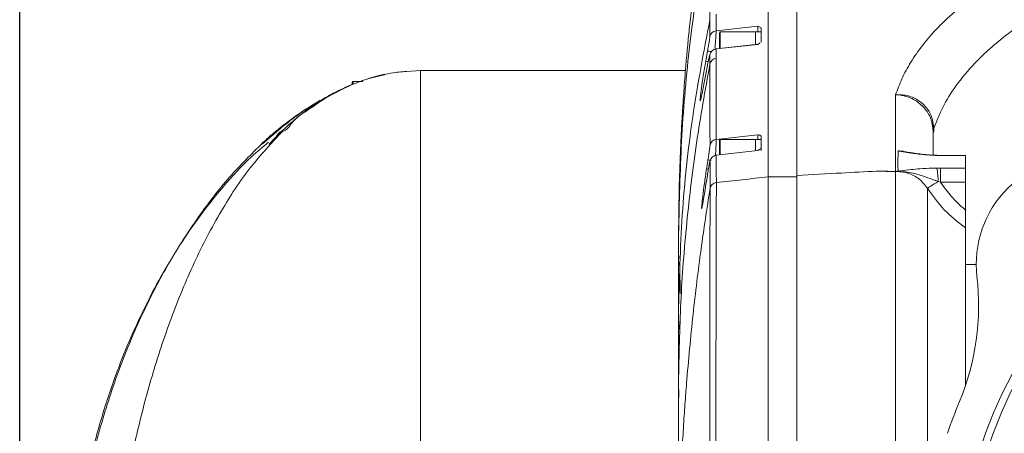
# Model space of a CAD drawing. Header units: millimetres. Extents: x 176 to 9387, y -11044 to -3322.
# Tile 53 of 256: x 1099 to 1237, y -4892 to -4835. Entities that reach past the tile are written whole.
import ezdxf

# ---------------------------------------------------------------- set-up
doc = ezdxf.new("R2010")
doc.units = ezdxf.units.MM
doc.header["$LTSCALE"] = 0.3175
doc.layers.add('1轮廓实线层', color=7, linetype='Continuous', lineweight=18)
doc.layers.add('7标注层', color=4, linetype='Continuous', lineweight=13)
doc.styles.add('标准汉字', font='gbenor.shx', dxfattribs={"bigfont": 'gbcbig.shx'})
doc.dimstyles.new('M1：18.5', dxfattribs={"dimscale": 18.5, "dimtxt": 3.5, "dimasz": 2.5, "dimexe": 2, "dimexo": 0, "dimgap": 1.5, "dimtad": 1, "dimdec": 4, "dimdsep": 46, "dimtxsty": '标准汉字', "dimcen": 5, "dimdle": 5, "dimclrd": 1, "dimclre": 1, "dimclrt": 256, "dimadec": 4, "dimazin": 2, "dimtfac": 1, "dimtdec": 4, "dimtmove": 2, "dimatfit": 3, "dimfxl": 1, "dimfrac": 2, "dimtolj": 1, "dimarcsym": 0})

# ---------------------------------------------------------------- blocks, each defined once
blk = doc.blocks.new('*D28')
at = {"layer": '7标注层', "color": 1, "lineweight": -2, "ltscale": 20, "transparency": 16777216}
for p, q in [((1099.47, -4969.55), (1099.47, -4713.53)), ((1292.85, -4797.72), (1292.85, -4713.53)), ((1145.72, -4750.53), (1246.6, -4750.53))]:
    blk.add_line(p, q, dxfattribs=at)
at = {"layer": '7标注层', "color": 1, "transparency": 16777216}
for points in [[(1145.72, -4742.82), (1145.72, -4758.23), (1099.47, -4750.53)], [(1246.6, -4758.23), (1246.6, -4742.82), (1292.85, -4750.53)]]:
    blk.add_solid(points, dxfattribs=at)
at = {"layer": 'Defpoints', "color": 0, "transparency": 16777216}
for p in [(1292.85, -4750.53), (1292.85, -4797.72), (1099.47, -4969.55)]:
    blk.add_point(p, dxfattribs=at)
at = {"layer": '7标注层', "transparency": 16777216, "insert": (1196.16, -4690.96), "char_height": 64.75, "attachment_point": 5, "style": '标准汉字'}
blk.add_mtext('\\A1;193', dxfattribs=at)

msp = doc.modelspace()

# ---------------------------------------------------------------- linework, layer by layer
at = {"layer": '1轮廓实线层', "ltscale": 20}
for p, q in [((1203.85142, -4818.12651), (1203.85142, -4856.75938)), ((1207.85142, -4817.91324), (1207.85142, -4856.5448)), ((1207.85142, -4818.12651), (1207.85142, -4856.75938)), ((1195.70873, -4837.18521), (1195.70562, -4834.85265)), ((1202.40664, -4835.73873), (1196.57954, -4836.39569)), ((1197.05142, -4838.85307), (1197.05142, -4836.66117)), ((1202.05142, -4836.56115), (1197.15142, -4836.56115)), ((1197.15142, -4836.56115), (1197.15142, -4838.8061)), ((1202.85142, -4836.56115), (1202.05142, -4836.56115)), ((1202.05142, -4838.2525), (1202.05142, -4836.56115)), ((1202.85142, -4835.98037), (1202.40664, -4835.73873)), ((1202.85142, -4837.95733), (1202.85142, -4835.98037)), ((1202.85142, -4838.01086), (1202.85142, -4836.56115)), ((1202.40664, -4838.28909), (1202.69356, -4838.07511)), ((1195.12172, -4840.63549), (1195.38015, -4839.2138)), ((1202.45173, -4838.25869), (1196.57135, -4838.90743)), ((1196.58418, -4838.93437), (1202.40664, -4838.28909)), ((1195.71375, -4841.01755), (1195.71223, -4839.73021)), ((1153.39601, -4842.0511), (1155.35142, -4841.95323)), ((1155.35142, -4841.95323), (1155.35142, -4901.95329)), ((1155.35142, -4901.95329), (1155.35142, -4841.95323)), ((1155.35142, -4841.95323), (1192.30248, -4841.95323)), ((1145.85142, -4843.81599), (1145.85142, -4843.55326)), ((1147.29682, -4843.45324), (1145.95142, -4843.45324)), ((1145.95142, -4843.45324), (1145.95142, -4843.83185)), ((1150.58293, -4842.44783), (1150.35142, -4842.48466)), ((1150.35142, -4842.48717), (1150.35142, -4842.52519)), ((1221.59398, -4845.32685), (1221.59398, -4855.99036)), ((1226.85142, -4850.44117), (1226.85142, -4850.48802)), ((1226.92354, -4850.02668), (1226.92564, -4850.48802)), ((1196.60303, -4851.53348), (1202.40664, -4850.88153)), ((1197.05142, -4853.6566), (1197.05142, -4851.66128)), ((1202.05142, -4851.56126), (1197.15142, -4851.56126)), ((1197.15142, -4851.56126), (1197.15142, -4853.62298)), ((1202.85142, -4851.56126), (1202.05142, -4851.56126)), ((1202.05142, -4853.11122), (1202.05142, -4851.56126)), ((1202.85142, -4852.80151), (1202.85142, -4851.08418)), ((1202.85142, -4851.56126), (1202.85142, -4853.06067)), ((1226.85142, -4850.48802), (1226.85142, -4853.72407)), ((1226.85142, -4850.48802), (1226.92564, -4850.48802)), ((1202.40669, -4853.0863), (1196.59592, -4853.7286)), ((1202.40664, -4853.09858), (1196.60576, -4853.74291)), ((1202.40664, -4853.09858), (1202.85142, -4852.80151)), ((1202.40674, -4853.07331), (1202.40664, -4853.09858)), ((1221.99883, -4853.12469), (1222.69967, -4853.19908)), ((1227.96435, -4853.78654), (1227.99601, -4853.76627)), ((1228.42167, -4853.78976), (1227.96435, -4853.78654)), ((1231.35142, -4853.76901), (1228.42167, -4853.76901)), ((1228.42167, -4853.78976), (1228.42167, -4853.76901)), ((1231.35142, -4853.78976), (1228.42167, -4853.78976)), ((1231.35142, -4853.78964), (1231.35142, -4855.52533)), ((1227.3324, -4855.52902), (1227.86422, -4855.52544)), ((1227.86422, -4855.52544), (1231.35142, -4855.52544)), ((1227.86422, -4857.50491), (1227.86422, -4855.52544)), ((1231.35142, -4855.52544), (1231.35142, -4857.50491)), ((1203.85142, -4856.75938), (1203.85142, -4971.88516)), ((1203.85142, -4856.75938), (1207.85142, -4856.75938)), ((1207.85142, -4856.5448), (1207.85142, -4971.9121)), ((1221.59402, -4856.03399), (1221.59402, -4903.13716)), ((1227.86422, -4857.50491), (1227.52012, -4857.38749)), ((1231.35142, -4857.50491), (1227.86422, -4857.50491)), ((1231.35142, -4857.50491), (1231.35142, -4861.39102)), ((1231.35142, -4861.39102), (1231.35142, -4863.8819)), ((1191.37267, -4861.73065), (1191.35742, -4864.2946)), ((1231.35142, -4885.8294), (1231.35142, -4863.8819)), ((1191.35122, -4864.48426), (1191.35554, -4866.38326)), ((1232.85142, -4868.9533), (1231.35142, -4868.9533)), ((1191.34051, -4885.33695), (1191.3336, -4875.77779)), ((1191.3336, -4875.77779), (1191.37884, -4877.97375)), ((1191.33196, -4877.93858), (1191.33871, -4887.52074)), ((1191.36544, -4909.99753), (1191.34051, -4885.33695)), ((1191.34051, -4885.33695), (1191.40026, -4887.52158))]:
    msp.add_line(p, q, dxfattribs=at)
at = {"layer": '1轮廓实线层', "lineweight": 0, "ltscale": 20}
for points in [[(1195.90395, -4839.31072), (1195.82659, -4839.29641), (1195.67896, -4839.26911), (1195.55655, -4839.24646), (1195.46386, -4839.2293), (1195.40433, -4839.21833), (1195.38015, -4839.2138)], [(1133.49808, -4851.89779), (1133.55317, -4851.83985), (1133.64658, -4851.74818), (1133.6466, -4851.74818)], [(1195.86748, -4854.45053), (1195.73984, -4854.43039), (1195.61689, -4854.41096), (1195.52425, -4854.39641), (1195.46537, -4854.38711), (1195.44246, -4854.38354)], [(1227.52012, -4857.38749), (1227.23952, -4857.56833), (1226.97248, -4857.74059), (1226.72675, -4857.89902), (1226.50946, -4858.03909), (1226.32689, -4858.15687), (1226.18436, -4858.24866), (1226.08596, -4858.3122), (1226.03458, -4858.34534)]]:
    msp.add_lwpolyline(points, dxfattribs=at)
at = {"layer": '1轮廓实线层', "ltscale": 20}
msp.add_circle((1292.85142, -4913.95328), 62.5, dxfattribs=at)
at = {"layer": '1轮廓实线层', "lineweight": 0, "ltscale": 20}
for centre, radius, start, end in [((1196.68308, -4837.38488), 0.9946, 95.9754017, 168.4189491), ((1197.15142, -4836.6612), 0.1, 90, 180), ((1196.68776, -4839.92344), 0.99448, 95.9788203, 168.7960388), ((1154.39078, -5069.53782), 232.49793, 79.8255433, 79.9103771), ((1196.69015, -4841.20839), 0.99487, 95.9995297, 168.9408798), ((1145.95142, -4843.55328), 0.1, 90, 180), ((1228.10569, -4850.44643), 1.25446, 160.4511336, 179.7595374), ((1196.70793, -4852.5233), 0.99537, 96.0496447, 170.2694604), ((1197.15142, -4851.66124), 0.1, 90, 180), ((1292.85142, -4913.95328), 61.5, 180.4658245, 179.5341755), ((1196.71078, -4854.73279), 0.99544, 96.0557183, 170.4753026), ((1247.85142, -4868.95328), 15, 83.4378027, 186.5621973), ((1175.20145, -4987.13052), 132.99001, 81.207311, 81.3321694), ((1220.73632, -4857.13398), 6.78854, 357.859857, 13.6754844), ((1292.85142, -4913.95328), 57.5, 180.4982304, 179.5017696), ((1198.179, -4874.66737), 35, 337.463171, 6.5621973), ((1292.85142, -4913.95328), 67.5, 157.463171, 161.4683347)]:
    msp.add_arc(centre, radius, start, end, dxfattribs=at)
at = {"layer": '1轮廓实线层', "ltscale": 20}
for points, knots in [([(1195.76805, -4815.52179), (1195.41823, -4817.52586), (1194.76569, -4821.26405), (1193.99899, -4826.48647), (1193.42507, -4830.89341), (1193.01251, -4834.4787), (1192.70911, -4837.41052), (1192.47681, -4839.88217), (1192.2867, -4842.10392), (1192.11443, -4844.31395), (1191.9591, -4846.53398), (1191.80997, -4848.95273), (1191.67514, -4851.48841), (1191.54599, -4854.47272), (1191.43331, -4857.92818), (1191.39422, -4860.33815), (1191.37302, -4861.64505)], [0, 0, 0, 0, 5.47317588, 10.209099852, 14.198198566, 17.429851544, 19.929940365, 22.138136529, 24.187926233, 26.079488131, 28.35651385, 30.55635061, 33.388935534, 36.948543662, 41.268638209, 46.387041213, 46.387041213, 46.387041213, 46.387041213]), ([(1195.70562, -4834.85265), (1195.70348, -4832.68566), (1195.6992, -4828.35171), (1195.70329, -4823.48993), (1195.70534, -4821.05906)], [0, 0, 0, 0, 6.8968413, 13.793593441, 13.793593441, 13.793593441, 13.793593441]), ([(1358.77932, -4850.0268), (1358.46459, -4849.1885), (1357.83465, -4847.51069), (1356.36993, -4844.89291), (1354.36264, -4842.19043), (1351.65745, -4839.39175), (1348.55096, -4836.83799), (1345.26899, -4834.56173), (1341.96734, -4832.59961), (1337.99884, -4830.61321), (1333.72643, -4828.82433), (1329.31101, -4827.25258), (1324.92084, -4825.92286), (1320.02498, -4824.69433), (1314.62246, -4823.61481), (1309.33882, -4822.82151), (1304.29346, -4822.28867), (1299.67414, -4821.9614), (1294.70211, -4821.78165), (1289.44501, -4821.81504), (1284.18517, -4822.06802), (1279.2496, -4822.50048), (1274.68958, -4823.06818), (1269.65999, -4823.88193), (1264.43176, -4824.98611), (1259.0404, -4826.42809), (1254.17516, -4828.0043), (1249.83802, -4829.68265), (1246.13944, -4831.37629), (1242.9835, -4833.06035), (1239.9896, -4834.88143), (1237.20347, -4836.82186), (1234.71188, -4838.87489), (1232.21168, -4841.3018), (1229.93052, -4844.05945), (1228.05052, -4847.11159), (1227.29918, -4849.05505), (1226.92354, -4850.02668)], [0, 0, 0, 0, 7.012767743, 14.035804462, 21.056023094, 28.066679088, 35.069045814, 39.583741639, 44.108862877, 48.624550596, 53.126386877, 56.248356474, 59.375411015, 62.489784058, 65.42827282, 68.364221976, 70.458868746, 72.560601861, 74.653582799, 77.068858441, 79.485546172, 81.686967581, 83.897328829, 86.100377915, 89.453599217, 92.811006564, 96.607434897, 100.42044138, 104.252748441, 108.090648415, 111.908074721, 116.863291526, 121.822076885, 126.779425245, 134.89319642, 143.011753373, 151.128644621, 151.128644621, 151.128644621, 151.128644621]), ([(1194.53328, -4826.4739), (1193.92158, -4830.67901), (1192.69963, -4839.07936), (1191.63651, -4851.77073), (1191.44633, -4860.24614), (1191.35122, -4864.48426)], [0, 0, 0, 0, 12.74931884, 25.468767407, 38.190675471, 38.190675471, 38.190675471, 38.190675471]), ([(1221.59397, -4845.32685), (1221.86875, -4844.58214), (1222.41829, -4843.09276), (1223.67176, -4840.78122), (1225.3033, -4838.40589), (1227.45376, -4835.94707), (1230.13212, -4833.40904), (1232.58087, -4831.65129), (1233.80683, -4830.77128)], [0, 0, 0, 0, 3.20838236, 6.41664224, 9.635344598, 12.853805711, 16.10885083, 19.37236373, 19.37236373, 19.37236373, 19.37236373]), ([(1195.70562, -4834.85265), (1194.84702, -4839.3747), (1193.13432, -4848.3951), (1191.67809, -4862.07495), (1191.44838, -4871.21233), (1191.3336, -4875.77779)], [0, 0, 0, 0, 13.804302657, 27.536200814, 41.248708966, 41.248708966, 41.248708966, 41.248708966]), ([(1196.57538, -4834.06896), (1196.57607, -4834.46039), (1196.57747, -4835.24349), (1196.57885, -4836.01154), (1196.57954, -4836.39569)], [0, 0, 0, 0, 1.162995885, 2.326730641, 2.326730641, 2.326730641, 2.326730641]), ([(1196.57954, -4836.39569), (1196.57825, -4836.49353), (1196.57566, -4836.68862), (1196.52598, -4837.41906), (1196.46768, -4838.17279), (1196.424, -4838.6806), (1196.41031, -4838.83972)], [0, 0, 0, 0, 0.714540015, 1.424716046, 2.129039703, 2.45045659, 2.45045659, 2.45045659, 2.45045659]), ([(1202.40664, -4835.73873), (1202.40501, -4835.82658), (1202.40227, -4835.97479), (1202.39455, -4836.39146), (1202.3914, -4836.56115)], [0, 0, 0, 0, 0.4875583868, 0.8225660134, 0.8225660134, 0.8225660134, 0.8225660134]), ([(1195.38015, -4839.2138), (1195.42331, -4838.97765), (1195.50956, -4838.50576), (1195.61685, -4837.87767), (1195.69361, -4837.38416), (1195.70369, -4837.25148), (1195.70873, -4837.18521)], [0, 0, 0, 0, 0.515337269, 1.029760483, 1.543369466, 2.055919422, 2.055919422, 2.055919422, 2.055919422]), ([(1196.57291, -4838.91196), (1196.54147, -4838.91676), (1196.47541, -4838.92684), (1196.34393, -4838.96919), (1196.27136, -4839.01636), (1196.21997, -4839.04977)], [0, 0, 0, 0, 0.0805923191, 0.1693440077, 0.3846097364, 0.3846097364, 0.3846097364, 0.3846097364]), ([(1196.57278, -4838.92054), (1196.57457, -4838.91104), (1196.58262, -4838.86841), (1196.5835, -4838.90553), (1196.58418, -4838.93437)], [0, 0, 0, 0, 0.0265542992, 0.1190296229, 0.1190296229, 0.1190296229, 0.1190296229]), ([(1196.58418, -4838.93437), (1196.58451, -4839.14951), (1196.58517, -4839.57988), (1196.58583, -4840.00591), (1196.58617, -4840.21897)], [0, 0, 0, 0, 0.642157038, 1.284600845, 1.284600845, 1.284600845, 1.284600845]), ([(1202.40605, -4838.27705), (1202.40629, -4838.26702), (1202.40741, -4838.22079), (1202.40698, -4838.2591), (1202.40664, -4838.28909)], [0, 0, 0, 0, 0.0270225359, 0.1245809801, 0.1245809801, 0.1245809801, 0.1245809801]), ([(1195.32098, -4841.46387), (1195.19808, -4842.12835), (1194.95274, -4843.45479), (1194.64789, -4845.03917), (1194.43446, -4846.03157), (1194.33546, -4846.27271), (1194.36085, -4845.72363), (1194.511, -4844.46502), (1194.76883, -4842.68303), (1195.00401, -4841.31846), (1195.12172, -4840.63549)], [0, 0, 0, 0, 1.332030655, 2.659029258, 3.983686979, 5.306448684, 6.629014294, 7.953125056, 9.279902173, 10.609358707, 10.609358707, 10.609358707, 10.609358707]), ([(1195.71223, -4839.73021), (1195.71065, -4839.71589), (1195.70748, -4839.68719), (1195.68259, -4839.7514), (1195.64448, -4839.89024), (1195.57723, -4840.17402), (1195.46791, -4840.68556), (1195.37003, -4841.20405), (1195.32098, -4841.46387)], [0, 0, 0, 0, 0.232547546, 0.465899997, 0.698299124, 0.931845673, 1.39634324, 1.862924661, 1.862924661, 1.862924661, 1.862924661]), ([(1196.58617, -4840.21897), (1196.58898, -4842.17268), (1196.59462, -4846.09016), (1196.60022, -4849.71593), (1196.60303, -4851.53348)], [0, 0, 0, 0, 5.642721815, 11.314523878, 11.314523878, 11.314523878, 11.314523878]), ([(1153.39674, -4842.06588), (1152.71618, -4842.11452), (1151.79512, -4842.18035), (1150.65163, -4842.43045), (1150.35306, -4842.49575)], [0, 0, 0, 0, 2.277175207, 3.081855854, 3.081855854, 3.081855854, 3.081855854]), ([(1195.71375, -4841.01755), (1195.05449, -4844.69442), (1193.73879, -4852.03233), (1192.42078, -4863.11726), (1191.54803, -4874.21806), (1191.40968, -4881.63098), (1191.34051, -4885.33695)], [0, 0, 0, 0, 11.20204095, 22.355920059, 33.484116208, 44.609320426, 44.609320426, 44.609320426, 44.609320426]), ([(1195.72688, -4852.35507), (1195.72479, -4850.53862), (1195.7206, -4846.90574), (1195.71604, -4842.98028), (1195.71375, -4841.01755)], [0, 0, 0, 0, 5.668779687, 11.337526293, 11.337526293, 11.337526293, 11.337526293]), ([(1150.35142, -4842.52519), (1150.32559, -4842.53047), (1148.78603, -4842.84463), (1145.71669, -4843.75577), (1142.97888, -4845.31573), (1141.58668, -4846.10898)], [0, 0, 0, 0, 0.079467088, 4.73552933, 9.552752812, 9.552752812, 9.552752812, 9.552752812]), ([(1146.96892, -4843.45324), (1147.82266, -4843.15359), (1148.9342, -4842.76346), (1150.08461, -4842.51799), (1150.35142, -4842.46106)], [0, 0, 0, 0, 2.712789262, 3.531942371, 3.531942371, 3.531942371, 3.531942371]), ([(1141.47535, -4846.10684), (1142.04533, -4845.75897), (1143.43226, -4844.91251), (1144.92522, -4844.26889), (1145.80462, -4843.88978)], [0, 0, 0, 0, 2.003874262, 4.875994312, 4.875994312, 4.875994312, 4.875994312]), ([(1133.64759, -4851.74723), (1133.75931, -4851.64082), (1134.15612, -4851.26287), (1135.29034, -4850.29389), (1137.05942, -4848.91552), (1139.13529, -4847.43762), (1140.60343, -4846.54361), (1141.34753, -4846.09051)], [0, 0, 0, 0, 0.742807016, 2.63847303, 4.962560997, 7.237320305, 9.575056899, 9.575056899, 9.575056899, 9.575056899]), ([(1136.14367, -4850.38192), (1136.14366, -4850.38192), (1135.60557, -4850.38192), (1135.15831, -4851.5373), (1134.44895, -4852.02267), (1134.17403, -4852.34724), (1134.26707, -4852.19415), (1134.80869, -4851.59391), (1135.84463, -4850.52966), (1137.40094, -4849.09824), (1139.3215, -4847.53763), (1140.7566, -4846.5843), (1141.47535, -4846.10684)], [0, 0, 0, 0, 0.00003841, 1.38698641, 2.498760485, 3.563152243, 4.717485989, 5.873710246, 7.308884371, 9.020366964, 10.861925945, 12.709673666, 12.709673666, 12.709673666, 12.709673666]), ([(1141.34157, -4846.09372), (1140.5201, -4846.60992), (1138.88027, -4847.64037), (1136.74734, -4849.25516), (1135.16517, -4850.56673), (1134.51234, -4851.1319), (1134.28696, -4851.32701)], [0, 0, 0, 0, 2.67757972, 5.345053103, 7.606499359, 8.798850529, 8.798850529, 8.798850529, 8.798850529]), ([(1141.58668, -4846.10898), (1140.88781, -4846.60061), (1139.4674, -4847.59981), (1137.51569, -4848.79454), (1136.71228, -4850.38145), (1136.14419, -4850.38144), (1136.14418, -4850.38144)], [0, 0, 0, 0, 2.546850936, 5.176307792, 7.226211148, 7.226264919, 7.226264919, 7.226264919, 7.226264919]), ([(1221.59397, -4845.32685), (1221.60026, -4845.32629), (1221.76121, -4845.31193), (1222.20917, -4845.29628), (1223.20979, -4845.38431), (1224.55138, -4845.85597), (1225.84784, -4846.91605), (1226.74078, -4848.35738), (1226.8628, -4849.47188), (1226.92354, -4850.02668)], [0, 0, 0, 0, 0.019121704, 0.489636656, 1.357015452, 3.072147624, 4.766539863, 6.436683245, 8.09218058, 8.09218058, 8.09218058, 8.09218058]), ([(1226.85124, -4850.44117), (1226.79095, -4849.88434), (1226.6699, -4848.76637), (1225.78984, -4847.25665), (1224.51078, -4846.09215), (1223.1866, -4845.51279), (1222.19951, -4845.34471), (1221.7582, -4845.32569), (1221.60017, -4845.32681), (1221.59397, -4845.32685)], [0, 0, 0, 0, 1.682553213, 3.378159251, 5.096397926, 6.83604918, 7.719656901, 8.195052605, 8.214469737, 8.214469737, 8.214469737, 8.214469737]), ([(1113.04142, -4907.97789), (1113.39003, -4905.49291), (1114.11248, -4900.34309), (1115.74703, -4892.52456), (1117.85291, -4884.48969), (1120.49294, -4876.48923), (1123.66581, -4868.7544), (1127.33246, -4861.72144), (1131.377, -4855.48343), (1134.58316, -4852.05205), (1136.14367, -4850.38192)], [0, 0, 0, 0, 7.50543074, 15.554156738, 23.931982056, 32.431819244, 40.860746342, 49.048770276, 56.279510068, 63.136186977, 63.136186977, 63.136186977, 63.136186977]), ([(1136.14402, -4850.38156), (1136.14399, -4850.3816), (1136.14394, -4850.38169), (1136.14382, -4850.3818), (1136.14372, -4850.38188), (1136.14367, -4850.38192)], [0, 0, 0, 0, 0.0001501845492, 0.0003222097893, 0.0005024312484, 0.0005024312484, 0.0005024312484, 0.0005024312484]), ([(1133.64683, -4851.74794), (1132.07211, -4853.28969), (1128.83216, -4856.4618), (1124.48318, -4862.066), (1120.38248, -4868.39724), (1116.67097, -4875.45238), (1113.44619, -4883.0286), (1110.79177, -4891.03889), (1108.70225, -4899.37693), (1107.89747, -4905.10301), (1107.49342, -4907.97789)], [0, 0, 0, 0, 6.622025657, 13.624658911, 21.324235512, 29.339969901, 37.608419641, 46.064581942, 54.647041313, 63.300831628, 63.300831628, 63.300831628, 63.300831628]), ([(1134.2872, -4851.32725), (1134.19147, -4851.40955), (1133.89587, -4851.66367), (1133.61084, -4851.90988), (1133.39717, -4852.08394), (1133.39055, -4852.08916), (1133.38834, -4852.09091)], [0, 0, 0, 0, 0.230328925, 0.711240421, 1.023431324, 1.179538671, 1.179538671, 1.179538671, 1.179538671]), ([(1134.28696, -4851.32701), (1134.165, -4851.43163), (1134.03763, -4851.54089), (1133.94862, -4851.61806), (1133.94484, -4851.62134)], [0, 0, 0, 0, 0.4321266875, 0.4513015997, 0.4513015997, 0.4513015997, 0.4513015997]), ([(1136.01312, -4850.50816), (1135.99864, -4850.52178), (1135.70109, -4850.80155), (1135.24597, -4851.26095), (1134.72599, -4851.78352), (1134.46575, -4852.04753), (1134.4097, -4852.10149), (1134.40372, -4852.10724)], [0, 0, 0, 0, 0.040647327, 0.835188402, 1.556053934, 2.193034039, 2.268970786, 2.268970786, 2.268970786, 2.268970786]), ([(1196.60303, -4851.53348), (1196.60216, -4851.62477), (1196.60043, -4851.80679), (1196.56064, -4852.5377), (1196.52004, -4853.20501), (1196.49194, -4853.62006), (1196.48766, -4853.68318)], [0, 0, 0, 0, 0.681849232, 1.359471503, 2.032408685, 2.153124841, 2.153124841, 2.153124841, 2.153124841]), ([(1202.40664, -4850.88153), (1202.40521, -4850.95904), (1202.40306, -4851.07516), (1202.39633, -4851.43996), (1202.39409, -4851.56126)], [0, 0, 0, 0, 0.4537860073, 0.6798471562, 0.6798471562, 0.6798471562, 0.6798471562]), ([(1202.85142, -4851.08418), (1202.81979, -4851.04456), (1202.78275, -4850.99816), (1202.65089, -4850.94931), (1202.55318, -4850.9195), (1202.46168, -4850.89579), (1202.40664, -4850.88153)], [0, 0, 0, 0, 0.2513737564, 0.2943873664, 0.3780108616, 0.5042216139, 0.5042216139, 0.5042216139, 0.5042216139]), ([(1134.16578, -4851.91412), (1133.36042, -4852.58374), (1131.07646, -4854.48275), (1127.92283, -4857.97437), (1124.60178, -4862.12214), (1121.72315, -4866.32296), (1119.12412, -4870.6508), (1116.77706, -4875.12453), (1114.68742, -4879.68969), (1112.89067, -4884.21599), (1111.46988, -4888.36332), (1110.44442, -4891.814), (1109.82346, -4894.16852), (1109.39135, -4895.93771), (1109.08453, -4897.27091), (1108.75041, -4898.82843), (1108.40217, -4900.61534), (1107.99437, -4902.8876), (1107.74821, -4904.43926), (1107.61926, -4905.25205)], [0, 0, 0, 0, 3.130066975, 8.87672822, 14.072611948, 19.09833342, 24.161738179, 29.232094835, 34.277921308, 39.270926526, 43.923044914, 47.569269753, 50.171572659, 51.362989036, 52.963996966, 54.181883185, 56.007320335, 58.310280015, 60.843633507, 60.843633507, 60.843633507, 60.843633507]), ([(1133.65387, -4851.87013), (1133.5113, -4851.9908), (1133.20152, -4852.253), (1133.15368, -4852.25151), (1133.39432, -4852.00436), (1133.49808, -4851.89779)], [0, 0, 0, 0, 0.370407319, 0.804853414, 1.134176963, 1.134176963, 1.134176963, 1.134176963]), ([(1134.40372, -4852.10724), (1134.37418, -4852.13576), (1134.33216, -4852.17633), (1134.33663, -4852.17232), (1134.33795, -4852.17113)], [0, 0, 0, 0, 0.075425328, 0.1072499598, 0.1072499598, 0.1072499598, 0.1072499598]), ([(1195.44246, -4854.38354), (1195.47986, -4854.14375), (1195.55463, -4853.66449), (1195.64758, -4853.0313), (1195.71385, -4852.54071), (1195.72254, -4852.41695), (1195.72688, -4852.35507)], [0, 0, 0, 0, 0.513092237, 1.025534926, 1.53726413, 2.04886085, 2.04886085, 2.04886085, 2.04886085]), ([(1221.9656, -4853.13589), (1221.96538, -4853.24308), (1221.96419, -4853.83116), (1221.9105, -4854.45715), (1221.90116, -4855.15042), (1221.91994, -4855.43887), (1221.94509, -4855.69835), (1221.96212, -4855.83457), (1221.96903, -4855.90186), (1221.97592, -4855.96902)], [0, 0, 0, 0, 0.32007519, 1.756108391, 1.885807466, 2.404628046, 2.641324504, 2.641704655, 2.839083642, 2.839083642, 2.839083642, 2.839083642]), ([(1221.9656, -4853.13589), (1221.96622, -4853.13415), (1221.96736, -4853.13096), (1221.9779, -4853.12752), (1221.98937, -4853.1255), (1221.99588, -4853.12494), (1221.99883, -4853.12469)], [0, 0, 0, 0, 0.01482739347, 0.02715159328, 0.03280217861, 0.03746703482, 0.03746703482, 0.03746703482, 0.03746703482]), ([(1227.96435, -4853.78654), (1227.83404, -4853.78416), (1227.13477, -4853.77137), (1225.59246, -4853.68647), (1223.99605, -4853.49009), (1222.85202, -4853.29183), (1222.22177, -4853.18849), (1222.00684, -4853.14436), (1221.9656, -4853.13589)], [0, 0, 0, 0, 0.308862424, 1.657501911, 3.80546051, 5.164171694, 5.875229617, 6.044063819, 6.044063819, 6.044063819, 6.044063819]), ([(1221.99883, -4853.12469), (1221.99911, -4853.12505), (1221.9995, -4853.12555), (1222.00342, -4853.12684), (1222.01361, -4853.12848), (1222.09219, -4853.13827), (1222.32793, -4853.15517), (1222.54673, -4853.20174), (1222.69164, -4853.23257)], [0, 0, 0, 0, 0.0064550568, 0.008775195, 0.0250609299, 0.0458840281, 0.2677669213, 0.7029249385, 0.7029249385, 0.7029249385, 0.7029249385]), ([(1227.99581, -4853.76162), (1227.87455, -4853.76108), (1227.37318, -4853.75884), (1226.51259, -4853.71297), (1225.45588, -4853.62839), (1224.41526, -4853.502), (1223.53302, -4853.36019), (1222.92839, -4853.25956), (1222.6963, -4853.21668), (1222.69458, -4853.21636)], [0, 0, 0, 0, 0.283779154, 1.173285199, 2.11682325, 3.168759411, 4.441673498, 5.330444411, 5.337083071, 5.337083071, 5.337083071, 5.337083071]), ([(1195.24382, -4855.65944), (1195.27661, -4855.44675), (1195.3422, -4855.02135), (1195.40904, -4854.59615), (1195.44246, -4854.38354)], [0, 0, 0, 0, 0.645596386, 1.291268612, 1.291268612, 1.291268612, 1.291268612]), ([(1195.72906, -4854.56807), (1195.72772, -4854.55647), (1195.72505, -4854.53323), (1195.70403, -4854.60521), (1195.67173, -4854.7511), (1195.61461, -4855.04338), (1195.5213, -4855.565), (1195.43728, -4856.08805), (1195.39518, -4856.35013)], [0, 0, 0, 0, 0.235144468, 0.471089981, 0.705968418, 0.942028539, 1.411214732, 1.882391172, 1.882391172, 1.882391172, 1.882391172]), ([(1195.73232, -4858.3811), (1195.73182, -4857.74915), (1195.73082, -4856.48751), (1195.72964, -4855.20712), (1195.72906, -4854.56807)], [0, 0, 0, 0, 1.909927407, 3.813029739, 3.813029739, 3.813029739, 3.813029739]), ([(1196.59723, -4853.73349), (1196.5654, -4853.73839), (1196.49866, -4853.74866), (1196.39389, -4853.78196), (1196.3411, -4853.81657), (1196.30999, -4853.83696)], [0, 0, 0, 0, 0.0844514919, 0.1770724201, 0.3099874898, 0.3099874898, 0.3099874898, 0.3099874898]), ([(1196.5972, -4853.74029), (1196.59839, -4853.73149), (1196.60452, -4853.68628), (1196.6052, -4853.71764), (1196.60576, -4853.74291)], [0, 0, 0, 0, 0.0216162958, 0.1111466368, 0.1111466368, 0.1111466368, 0.1111466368]), ([(1196.60576, -4853.74291), (1196.60644, -4854.38094), (1196.60781, -4855.65939), (1196.60916, -4856.91932), (1196.60984, -4857.55045)], [0, 0, 0, 0, 1.900237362, 3.807546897, 3.807546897, 3.807546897, 3.807546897]), ([(1228.59642, -4853.76854), (1228.43369, -4853.7699), (1228.23056, -4853.77159), (1228.03434, -4853.76527), (1227.99531, -4853.76401)], [0, 0, 0, 0, 0.4816645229, 0.6012477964, 0.6012477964, 0.6012477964, 0.6012477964]), ([(1195.39518, -4856.35013), (1195.28868, -4857.0247), (1195.07591, -4858.37226), (1194.81, -4859.99752), (1194.62469, -4861.02664), (1194.54112, -4861.29726), (1194.5683, -4860.76763), (1194.70525, -4859.51537), (1194.93554, -4857.72645), (1195.141, -4856.34881), (1195.24382, -4855.65944)], [0, 0, 0, 0, 1.342350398, 2.681579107, 4.018743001, 5.354443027, 6.689944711, 8.026749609, 9.365573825, 10.706562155, 10.706562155, 10.706562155, 10.706562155]), ([(1207.85142, -4856.5448), (1209.91993, -4856.43633), (1213.61364, -4856.24262), (1217.3075, -4856.05154), (1218.93277, -4855.96747)], [0, 0, 0, 0, 6.214044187, 11.096382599, 11.096382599, 11.096382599, 11.096382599]), ([(1221.59398, -4856.03399), (1221.58996, -4856.03379), (1220.7436, -4855.99195), (1219.83603, -4855.97968), (1218.93277, -4855.96747)], [0, 0, 0, 0, 0.012654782, 2.662410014, 2.662410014, 2.662410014, 2.662410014]), ([(1218.93277, -4855.96747), (1219.38382, -4855.96815), (1220.16583, -4855.96931), (1220.98959, -4856.00384), (1221.46561, -4855.99322), (1221.59398, -4855.99036)], [0, 0, 0, 0, 1.327897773, 2.302280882, 2.662080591, 2.662080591, 2.662080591, 2.662080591]), ([(1221.97592, -4855.96902), (1222.02111, -4855.96535), (1222.12911, -4855.95656), (1222.72206, -4855.88054), (1223.59312, -4855.75511), (1225.0838, -4855.61637), (1226.32071, -4855.54774), (1227.12982, -4855.53277), (1227.3324, -4855.52902)], [0, 0, 0, 0, 0.132832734, 0.317470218, 2.038109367, 3.290292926, 4.856305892, 5.379345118, 5.379345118, 5.379345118, 5.379345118]), ([(1222.37271, -4856.01134), (1222.32879, -4856.00685), (1222.25453, -4855.99925), (1222.1594, -4855.99126), (1222.08874, -4855.98516), (1222.03807, -4855.98077), (1222.00343, -4855.97669), (1221.98552, -4855.97371), (1221.97716, -4855.97127), (1221.9763, -4855.96971), (1221.97592, -4855.96902)], [0, 0, 0, 0, 0.1210884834, 0.2047551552, 0.2632712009, 0.3196382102, 0.3511496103, 0.3719257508, 0.3878805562, 0.4003530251, 0.4003530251, 0.4003530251, 0.4003530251]), ([(1203.85142, -4856.75938), (1202.64448, -4856.89223), (1200.23054, -4857.15794), (1197.81676, -4857.41969), (1196.60984, -4857.55057)], [0, 0, 0, 0, 3.642259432, 7.284672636, 7.284672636, 7.284672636, 7.284672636]), ([(1221.59398, -4855.99036), (1221.7219, -4855.98616), (1221.98189, -4855.97762), (1222.24106, -4855.99998), (1222.37271, -4856.01134)], [0, 0, 0, 0, 0.3839812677, 0.7803889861, 0.7803889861, 0.7803889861, 0.7803889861]), ([(1226.03458, -4858.34534), (1225.68291, -4857.89584), (1224.98094, -4856.99858), (1223.45177, -4856.20032), (1222.32556, -4856.01871), (1221.71345, -4856.02874), (1221.64897, -4856.03157), (1221.59398, -4856.03399)], [0, 0, 0, 0, 1.724426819, 3.442123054, 5.110827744, 5.139784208, 5.307470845, 5.307470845, 5.307470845, 5.307470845]), ([(1227.52012, -4857.38749), (1227.38452, -4857.3392), (1226.79813, -4857.13034), (1225.81864, -4856.77004), (1224.28084, -4856.23368), (1223.11467, -4856.0978), (1222.37271, -4856.01134)], [0, 0, 0, 0, 0.418342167, 1.809149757, 3.100701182, 5.359770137, 5.359770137, 5.359770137, 5.359770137]), ([(1191.39146, -4911.01808), (1191.41253, -4908.47951), (1191.45571, -4903.27738), (1191.69955, -4897.45415), (1191.90768, -4893.57603), (1192.01345, -4891.79408), (1192.12239, -4890.10288), (1192.23331, -4888.50241), (1192.34489, -4886.99269), (1192.67231, -4882.80586), (1193.3098, -4876.09991), (1194.4035, -4867.04242), (1195.29848, -4861.2089), (1195.73232, -4858.3811)], [0, 0, 0, 0, 7.616837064, 15.608723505, 17.484352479, 19.269643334, 20.96457582, 22.569094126, 24.083048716, 25.506594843, 35.16915886, 44.290884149, 52.872680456, 52.872680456, 52.872680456, 52.872680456]), ([(1195.68238, -4920.55745), (1195.66791, -4918.1492), (1195.63895, -4913.33172), (1195.64718, -4906.07681), (1195.7073, -4898.96433), (1195.6717, -4892.10664), (1195.68997, -4885.61065), (1195.69681, -4879.59561), (1195.70412, -4874.14916), (1195.71483, -4869.36883), (1195.72341, -4865.32317), (1195.72831, -4862.10585), (1195.73278, -4859.67363), (1195.73247, -4858.81059), (1195.73232, -4858.3811)], [0, 0, 0, 0, 5.18007156, 10.362247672, 15.569002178, 20.742722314, 25.925185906, 31.127586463, 36.289335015, 41.487131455, 46.662846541, 51.824801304, 57.025274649, 62.17689196, 62.17689196, 62.17689196, 62.17689196]), ([(1195.73232, -4858.3811), (1195.76044, -4858.27378), (1195.81501, -4858.0655), (1196.01893, -4857.81087), (1196.28563, -4857.62013), (1196.49959, -4857.57415), (1196.60984, -4857.55045)], [0, 0, 0, 0, 0.338019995, 0.655983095, 0.973949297, 1.311983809, 1.311983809, 1.311983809, 1.311983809]), ([(1196.60984, -4857.55045), (1196.61006, -4857.98607), (1196.61051, -4858.86132), (1196.6051, -4861.33571), (1196.59852, -4864.60975), (1196.5877, -4868.72536), (1196.57413, -4873.58537), (1196.56347, -4879.11897), (1196.55312, -4885.22495), (1196.53163, -4891.81424), (1196.56393, -4898.76879), (1196.50209, -4905.97275), (1196.49319, -4913.32619), (1196.52254, -4918.20781), (1196.53725, -4920.65461)], [0, 0, 0, 0, 5.23383292, 10.515986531, 15.758586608, 21.014945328, 26.291057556, 31.529203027, 36.808615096, 42.063555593, 47.310328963, 52.595603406, 57.837293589, 63.104730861, 63.104730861, 63.104730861, 63.104730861]), ([(1226.03461, -4970.33007), (1226.03459, -4970.33774), (1226.03456, -4970.35794), (1226.03452, -4969.59897), (1226.03451, -4968.12002), (1226.03445, -4965.93476), (1226.03448, -4963.10841), (1226.03457, -4959.64456), (1226.03465, -4955.61215), (1226.03465, -4951.05813), (1226.03458, -4946.02362), (1226.03454, -4940.58925), (1226.03452, -4934.82158), (1226.03451, -4928.78448), (1226.03451, -4922.56413), (1226.03451, -4916.23462), (1226.03448, -4909.87528), (1226.03451, -4903.5679), (1226.03468, -4897.39004), (1226.03482, -4891.42759), (1226.03472, -4885.74874), (1226.03435, -4880.41775), (1226.03406, -4875.51809), (1226.03411, -4871.09672), (1226.03444, -4867.21368), (1226.03468, -4863.9356), (1226.03463, -4861.29501), (1226.03451, -4859.41786), (1226.03456, -4858.67175), (1226.03458, -4858.34534)], [0, 0, 0, 0, 2.594005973, 6.837253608, 11.079808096, 15.335913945, 19.578495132, 23.819847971, 28.074714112, 32.316090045, 36.558753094, 40.815025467, 45.057733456, 49.299358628, 53.554539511, 57.796164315, 62.038447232, 66.294258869, 70.536522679, 74.776094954, 79.029233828, 83.268822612, 87.515487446, 91.775734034, 96.022417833, 100.258956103, 104.509022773, 108.745634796, 112.040470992, 112.040470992, 112.040470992, 112.040470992]), ([(1231.35142, -4863.8819), (1230.31946, -4863.07538), (1228.28245, -4861.48338), (1226.77724, -4859.3821), (1226.03458, -4858.34534)], [0, 0, 0, 0, 3.928775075, 7.755135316, 7.755135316, 7.755135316, 7.755135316]), ([(1227.86422, -4857.50491), (1228.4861, -4858.35542), (1229.52006, -4859.76947), (1230.82954, -4860.92893), (1231.35142, -4861.39102)], [0, 0, 0, 0, 3.158549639, 5.251435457, 5.251435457, 5.251435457, 5.251435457]), ([(1191.35122, -4864.48426), (1191.35499, -4863.73559), (1191.36032, -4862.67392), (1191.3709, -4861.93862), (1191.374, -4861.69301), (1191.37424, -4861.67414)], [0, 0, 0, 0, 1.934276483, 2.742952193, 2.810240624, 2.810240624, 2.810240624, 2.810240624]), ([(1191.3336, -4875.77779), (1191.33361, -4874.97645), (1191.33361, -4873.45915), (1191.3348, -4871.46263), (1191.33666, -4869.74702), (1191.33915, -4868.2432), (1191.34234, -4866.88857), (1191.34618, -4865.62763), (1191.34953, -4864.86882), (1191.35122, -4864.48426)], [0, 0, 0, 0, 1.982774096, 3.754292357, 5.370184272, 6.883213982, 8.343499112, 9.798510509, 11.29355461, 11.29355461, 11.29355461, 11.29355461]), ([(1191.34482, -4866.33057), (1191.34393, -4866.73672), (1191.34217, -4867.53769), (1191.33986, -4868.86), (1191.33765, -4870.27036), (1191.33555, -4871.82293), (1191.33373, -4873.57838), (1191.33231, -4875.60354), (1191.33208, -4877.13251), (1191.33196, -4877.93834)], [0, 0, 0, 0, 1.550770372, 3.0583499, 4.567560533, 6.125862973, 7.783159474, 9.592037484, 11.6077757, 11.6077757, 11.6077757, 11.6077757]), ([(1191.53136, -4867.84024), (1191.53134, -4867.8301), (1191.53123, -4867.76571), (1191.5299, -4867.90586), (1191.52862, -4868.13986), (1191.52855, -4868.15257)], [0, 0, 0, 0, 0.0693218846, 0.4400975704, 0.4613928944, 0.4613928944, 0.4613928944, 0.4613928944]), ([(1191.48669, -4868.65992), (1191.49244, -4868.90544), (1191.50364, -4869.38335), (1191.5253, -4870.39434), (1191.54867, -4871.55801), (1191.56687, -4872.58356), (1191.57548, -4873.06888)], [0, 0, 0, 0, 1.225128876, 2.384808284, 3.451535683, 4.4098586, 4.4098586, 4.4098586, 4.4098586]), ([(1191.33872, -4887.52313), (1191.34005, -4888.51527), (1191.34259, -4890.41791), (1191.34683, -4893.13376), (1191.35082, -4895.60514), (1191.35447, -4897.84636), (1191.35767, -4899.87166), (1191.36038, -4901.69328), (1191.36261, -4903.32459), (1191.36467, -4905.01742), (1191.36641, -4906.73067), (1191.36763, -4908.42514), (1191.36825, -4909.88997), (1191.36842, -4910.75064), (1191.3685, -4911.16626)], [0, 0, 0, 0, 2.753784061, 5.280963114, 7.597758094, 9.719182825, 11.658499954, 13.427671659, 15.038088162, 16.503594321, 18.564585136, 20.401432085, 22.0776902, 23.643156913, 23.643156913, 23.643156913, 23.643156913])]:
    msp.add_open_spline(points, degree=3, knots=knots, dxfattribs=at)

# ---------------------------------------------------------------- dimensions: what is measured, and where the dimension line sits
at = {"layer": '7标注层', "ltscale": 20}
dim = msp.add_linear_dim(base=(1292.85142, -4750.52564), p1=(1099.47228, -4969.54634), p2=(1292.85142, -4797.72094), dimstyle='M1：18.5', override={"dimdec": 0, "dimsah": 1, "dimtzin": 8}, dxfattribs=at)
dim.commit()
dim.dimension.update_dxf_attribs({"geometry": '*D28', "text_midpoint": (1196.16185, -4690.95834), "dimtype": 160})

doc.saveas('drawing.dxf')
